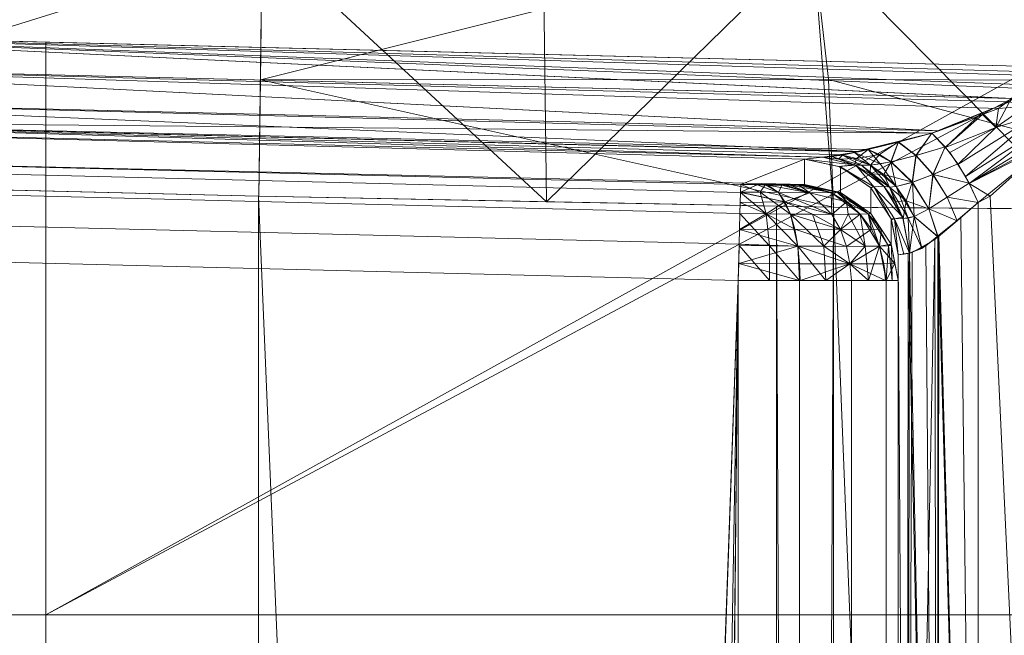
# Model space of a CAD drawing. Header units: millimetres. Extents: x -125 to 135, y -1868 to 49.
# Tile 51 of 53: x 120.05 to 123.13, y 45.74 to 47.66. Entities that reach past the tile are written whole.
import ezdxf

# ---------------------------------------------------------------- set-up
doc = ezdxf.new("R2010")
doc.units = ezdxf.units.MM
doc.layers.add('1', color=7, linetype='CONTINUOUS', true_color=0xffffff)

msp = doc.modelspace()

# ---------------------------------------------------------------- linework, layer by layer
at = {"layer": '1', "color": 252, "linetype": 'Continuous', "lineweight": 13}
for points in [[(122.5326, 47.9109, 455.4637), (120.8123, 47.987, 455.7842), (120.806, 47.4774, 455.9083)], [(120.8111, 47.8884, 455.8265), (118.5, 47.9169, 455.8265), (118.5, 47.17, 455.9954)], [(118.5, 47.1698, 32.0046), (118.5, 47.9169, 32.1735), (120.8111, 47.8884, 32.1735)], [(121.7003, 47.0958, 32.1836), (120.8015, 47.113, 32.003), (120.8114, 47.9186, 32.1991)], [(120.806, 47.4774, 455.9083), (122.5816, 47.4775, 455.5894), (122.5326, 47.9109, 455.4637)], [(120.8114, 47.9186, 32.1991), (121.6899, 47.9154, 32.2774), (121.7003, 47.0958, 32.1836)], [(121.7003, 47.0958, 32.1836), (121.6899, 47.9154, 32.2774), (122.5326, 47.9109, 32.5363)], [(122.5326, 47.9109, 32.5363), (122.598, 47.0787, 32.364), (121.7003, 47.0958, 32.1836)], [(124.0872, 47.4741, 454.5872), (123.9919, 47.9072, 454.4919), (122.5326, 47.9109, 455.4637)], [(122.5326, 47.9109, 455.4637), (122.5816, 47.4775, 455.5894), (124.0872, 47.4741, 454.5872)], [(123.3601, 47.0728, 32.8708), (122.598, 47.0787, 32.364), (122.5326, 47.9109, 32.5363)], [(122.5326, 47.9109, 32.5363), (123.3099, 47.9081, 32.9508), (123.3601, 47.0728, 32.8708)], [(118.5, 47.17, 455.9954), (120.8015, 47.113, 455.997), (120.8111, 47.8884, 455.8265)], [(120.8111, 47.8884, 32.1735), (120.8007, 47.1131, 32.003), (118.5, 47.1698, 32.0046)], [(123.1539, 47.419, 449.0199), (118.7975, 47.5259, 449.018), (118.8, 47.6281, 449)], [(118.8, 47.6281, 39), (118.7975, 47.5259, 38.982), (123.1576, 47.4184, 38.9812)], [(118.8, 47.6281, 449), (123.1939, 47.4502, 449.0081), (123.1539, 47.419, 449.0199)], [(118.8, 47.6281, 449), (123.217, 47.4902, 449.0014), (123.1939, 47.4502, 449.0081)], [(118.8, 47.6281, 449), (123.2213, 47.5189, 449), (123.217, 47.4902, 449.0014)], [(123.1576, 47.4184, 38.9812), (123.2026, 47.4617, 38.9944), (118.8, 47.6281, 39)], [(123.2026, 47.4617, 38.9944), (123.2199, 47.5018, 38.9995), (118.8, 47.6281, 39)], [(123.2199, 47.5018, 38.9995), (123.2213, 47.5189, 39), (118.8, 47.6281, 39)], [(120.1349, 47.5951, 39), (120.1349, 45.8046, 39), (119.1886, 45.8046, 39), (119.1886, 47.6185, 39)], [(119.1886, 47.6185, 449), (119.1886, 45.8046, 449), (120.1349, 45.8046, 449), (120.1349, 47.5951, 449)], [(120.1349, 45.8046, 39), (120.1349, 47.5951, 39), (123.2213, 47.5189, 39), (123.253, 47.4702, 39)], [(123.2238, 47.5166, 449), (123.2213, 47.5189, 449), (120.1349, 47.5951, 449), (120.1349, 45.8046, 449)], [(122.9266, 47.3176, 449.0865), (118.7948, 47.4187, 449.0853), (118.7975, 47.5259, 449.018)], [(118.7975, 47.5259, 38.982), (118.7948, 47.4187, 38.9147), (122.9253, 47.3179, 38.9131)], [(118.7975, 47.5259, 449.018), (123.1128, 47.3869, 449.0319), (122.9266, 47.3176, 449.0865)], [(118.7975, 47.5259, 449.018), (123.1539, 47.419, 449.0199), (123.1128, 47.3869, 449.0319)], [(122.9253, 47.3179, 38.9131), (123.1472, 47.4084, 38.9782), (118.7975, 47.5259, 38.982)], [(123.1472, 47.4084, 38.9782), (123.1576, 47.4184, 38.9812), (118.7975, 47.5259, 38.982)], [(120.1349, 45.8046, 449), (123.253, 45.8046, 449), (123.253, 47.4803, 449), (123.2238, 47.5166, 449)], [(123.253, 47.4702, 39), (123.253, 45.8046, 39), (120.1349, 45.8046, 39)], [(120.806, 47.4774, 455.9083), (120.8015, 47.1131, 455.997), (122.598, 47.0787, 455.636)], [(122.598, 47.0787, 455.636), (122.5816, 47.4775, 455.5894), (120.806, 47.4774, 455.9083)], [(124.1223, 47.067, 454.6223), (124.0872, 47.4741, 454.5872), (122.5816, 47.4775, 455.5894)], [(122.5816, 47.4775, 455.5894), (122.598, 47.0787, 455.636), (124.1223, 47.067, 454.6223)], [(122.9054, 47.3098, 449.0927), (118.7931, 47.3488, 449.1908), (118.7948, 47.4187, 449.0853)], [(118.7948, 47.4187, 38.9147), (118.7931, 47.3488, 38.8092), (122.6809, 47.2532, 38.8089)], [(118.7948, 47.4187, 449.0853), (122.9266, 47.3176, 449.0865), (122.9054, 47.3098, 449.0927)], [(122.6809, 47.2532, 38.8089), (122.9054, 47.3098, 38.9072), (118.7948, 47.4187, 38.9147)], [(122.9054, 47.3098, 38.9072), (122.9253, 47.3179, 38.9131), (118.7948, 47.4187, 38.9147)], [(123.1472, 47.4084, 38.9782), (123.0611, 47.3733, 38.9529), (123.1045, 47.3274, 38.938)], [(123.1045, 47.3274, 38.938), (123.2, 47.3946, 38.9771), (123.1472, 47.4084, 38.9782)], [(123.1128, 47.3869, 449.0319), (123.1588, 47.4228, 449.0184), (123.2001, 47.3947, 449.0229)], [(123.0611, 47.3733, 38.9529), (122.9054, 47.3098, 38.9072), (122.9466, 47.265, 38.8766)], [(122.9466, 47.265, 449.1234), (122.9054, 47.3098, 449.0927), (123.0632, 47.3685, 449.0465)], [(122.9466, 47.265, 38.8766), (123.1045, 47.3274, 38.938), (123.0611, 47.3733, 38.9529)], [(123.0632, 47.3685, 449.0465), (123.1045, 47.3274, 449.0619), (122.9466, 47.265, 449.1234)], [(123.2383, 47.3691, 449.0207), (122.9861, 47.2118, 449.1431), (123.1045, 47.3274, 449.0619)], [(123.0105, 47.1751, 449.152), (122.9861, 47.2118, 449.1431), (123.2383, 47.3691, 449.0207)], [(123.1045, 47.3274, 38.938), (122.9861, 47.2118, 38.8569), (123.2383, 47.3691, 38.9793)], [(123.2383, 47.3691, 38.9793), (122.9861, 47.2118, 38.8569), (123.0105, 47.1751, 38.848)], [(123.2383, 47.3691, 449.0207), (123.2756, 47.3424, 449.0112), (123.0105, 47.1751, 449.152)], [(123.0105, 47.1751, 38.848), (123.2756, 47.3424, 38.9888), (123.2383, 47.3691, 38.9793)], [(123.1045, 47.3274, 449.0619), (123.0632, 47.3685, 449.0465), (123.1128, 47.3869, 449.0319)], [(123.2001, 47.3947, 449.0229), (123.1045, 47.3274, 449.0619), (123.1128, 47.3869, 449.0319)], [(123.1045, 47.3274, 449.0619), (123.2001, 47.3947, 449.0229), (123.2383, 47.3691, 449.0207)], [(123.2383, 47.3691, 38.9793), (123.2, 47.3946, 38.9771), (123.1045, 47.3274, 38.938)], [(122.563, 47.2352, 449.2926), (118.7926, 47.3283, 449.2926), (118.7931, 47.3488, 449.1908)], [(118.7931, 47.3488, 38.8092), (118.7926, 47.3283, 38.7074), (122.563, 47.2352, 38.7074)], [(122.9054, 47.3098, 449.0927), (122.6967, 47.259, 449.1942), (118.7931, 47.3488, 449.1908)], [(118.7931, 47.3488, 449.1908), (122.6289, 47.2425, 449.2271), (122.563, 47.2352, 449.2926)], [(118.7931, 47.3488, 449.1908), (122.6967, 47.259, 449.1942), (122.6289, 47.2425, 449.2271)], [(122.563, 47.2352, 38.7074), (122.6759, 47.2519, 38.8067), (118.7931, 47.3488, 38.8092)], [(122.6759, 47.2519, 38.8067), (122.6809, 47.2532, 38.8089), (118.7931, 47.3488, 38.8092)], [(123.2756, 47.3424, 449.0112), (123.0213, 47.1527, 449.1502), (123.0105, 47.1751, 449.152)], [(123.0105, 47.1751, 38.848), (123.0213, 47.1527, 38.8498), (123.2756, 47.3424, 38.9888)], [(123.0213, 47.1527, 449.1502), (123.2756, 47.3424, 449.0112), (123.2906, 47.289, 449.0064)], [(123.2986, 47.3222, 39), (123.2756, 47.3424, 38.9888), (123.0213, 47.1527, 38.8498)], [(122.3074, 47.1498, 453.0074), (119.0857, 47.2293, 453.0074), (118.7926, 47.3283, 449.2926), (122.5074, 47.2293, 449.5857)], [(118.7926, 47.3283, 449.2926), (122.563, 47.2352, 449.2926), (122.5074, 47.2293, 449.5857)], [(122.5074, 47.1498, 35.1926), (122.5074, 47.2293, 38.4143), (118.7926, 47.3283, 38.7074), (119.0857, 47.2293, 34.9926)], [(122.5074, 47.2293, 38.4143), (122.563, 47.2352, 38.7074), (118.7926, 47.3283, 38.7074)], [(122.9054, 47.3098, 38.9072), (122.7998, 47.2825, 38.8705), (122.8552, 47.2403, 38.8301)], [(122.8557, 47.2404, 449.1697), (122.8004, 47.2826, 449.1292), (122.9054, 47.3098, 449.0927)], [(122.8552, 47.2403, 38.8301), (122.9467, 47.267, 38.8747), (122.9054, 47.3098, 38.9072)], [(122.9054, 47.3098, 449.0927), (122.9467, 47.267, 449.1253), (122.8557, 47.2404, 449.1697)], [(122.9608, 47.2497, 449.1339), (122.9466, 47.265, 449.1234), (123.1045, 47.3274, 449.0619)], [(123.1045, 47.3274, 38.938), (122.9466, 47.265, 38.8766), (122.9608, 47.2497, 38.8661)], [(123.1045, 47.3274, 449.0619), (122.9861, 47.2118, 449.1431), (122.9608, 47.2497, 449.1339)], [(122.9608, 47.2497, 38.8661), (122.9861, 47.2118, 38.8569), (123.1045, 47.3274, 38.938)], [(123.3017, 47.3047, 39), (123.2986, 47.3222, 39), (123.0213, 47.1527, 38.8498)], [(122.7998, 47.2825, 38.8705), (122.7054, 47.2587, 38.8247), (122.777, 47.2208, 38.7797)], [(122.7417, 47.2434, 449.1987), (122.7061, 47.2588, 449.1749), (122.8004, 47.2826, 449.1292)], [(122.7776, 47.2209, 449.2199), (122.7417, 47.2434, 449.1987), (122.8004, 47.2826, 449.1292)], [(122.777, 47.2208, 38.7797), (122.8552, 47.2403, 38.8301), (122.7998, 47.2825, 38.8705)], [(122.8004, 47.2826, 449.1292), (122.8557, 47.2404, 449.1697), (122.7776, 47.2209, 449.2199)], [(123.0213, 47.1527, 38.8498), (123.0871, 47.1135, 38.8761), (123.3017, 47.3047, 39)], [(123.2906, 47.289, 449.0064), (123.05, 47.0929, 449.1453), (123.0213, 47.1527, 449.1502)], [(123.3017, 42.5151, 449), (123.05, 42.5138, 449.1453), (123.05, 47.0929, 449.1453), (123.2906, 47.289, 449.0064)], [(123.3017, 42.5151, 39), (123.3017, 47.3047, 39), (123.0871, 47.1135, 38.8761)], [(122.6634, 47.2492, 38.7985), (122.6254, 47.2418, 38.7701), (122.7127, 47.2105, 38.725)], [(122.6692, 47.2307, 449.2529), (122.6258, 47.2419, 449.2295), (122.7061, 47.2588, 449.1749)], [(122.7054, 47.2587, 38.8247), (122.6634, 47.2492, 38.7985), (122.743, 47.2144, 38.7528)], [(122.7127, 47.2105, 38.725), (122.743, 47.2144, 38.7528), (122.6634, 47.2492, 38.7985)], [(122.7061, 47.2588, 449.1749), (122.7417, 47.2434, 449.1987), (122.6692, 47.2307, 449.2529)], [(122.743, 47.2144, 38.7528), (122.777, 47.2208, 38.7797), (122.7054, 47.2587, 38.8247)], [(122.9467, 47.267, 38.8747), (122.8552, 47.2403, 38.8301), (122.9081, 47.1807, 38.8044)], [(122.9086, 47.1809, 449.1953), (122.8557, 47.2404, 449.1697), (122.9467, 47.267, 449.1253)], [(122.9081, 47.1807, 38.8044), (122.9867, 47.2139, 38.854), (122.9467, 47.267, 38.8747)], [(122.9467, 47.267, 449.1253), (122.9867, 47.2139, 449.146), (122.9086, 47.1809, 449.1953)], [(122.3068, 47.1249, 453.1199), (119.0851, 47.2044, 453.1199), (119.0857, 47.2293, 453.0074), (122.3074, 47.1498, 453.0074)], [(119.0851, 47.2044, 34.8801), (122.3068, 47.1249, 34.8801), (122.3074, 47.1498, 34.9926), (119.0857, 47.2293, 34.9926)], [(122.5074, 47.1498, 35.1926), (119.0857, 47.2293, 34.9926), (122.3074, 47.1498, 34.9926)], [(122.3074, 47.1498, 453.0074), (122.5074, 47.2293, 449.5857), (122.5074, 47.1498, 452.8074)], [(122.5074, 47.2293, 449.5857), (122.563, 47.2352, 449.2926), (122.6614, 47.2111, 449.331)], [(122.6614, 47.2111, 38.669), (122.563, 47.2352, 38.7074), (122.5074, 47.2293, 38.4143)], [(122.6614, 47.2111, 449.331), (122.6135, 47.2058, 449.5851), (122.5074, 47.2293, 449.5857)], [(122.6199, 47.2044, 449.5851), (122.6199, 47.1249, 452.8068), (122.5074, 47.1498, 452.8074), (122.5074, 47.2293, 449.5857)], [(122.6199, 47.1249, 35.1932), (122.6199, 47.2044, 38.4149), (122.5074, 47.2293, 38.4143), (122.5074, 47.1498, 35.1926)], [(122.5074, 47.2293, 38.4143), (122.6135, 47.2058, 38.4149), (122.6614, 47.2111, 38.669)], [(122.6128, 47.2286, 449.3121), (122.563, 47.2352, 449.2926), (122.6258, 47.2419, 449.2295)], [(122.5918, 47.237, 38.7398), (122.563, 47.2352, 38.7074), (122.6634, 47.2114, 38.6682)], [(122.6254, 47.2418, 38.7701), (122.5918, 47.237, 38.7398), (122.6861, 47.2094, 38.6967)], [(122.6634, 47.2114, 38.6682), (122.6861, 47.2094, 38.6967), (122.5918, 47.237, 38.7398)], [(122.6258, 47.2419, 449.2295), (122.6692, 47.2307, 449.2529), (122.6128, 47.2286, 449.3121)], [(122.6634, 47.2114, 449.3318), (122.6128, 47.2286, 449.3121), (122.6692, 47.2307, 449.2529)], [(122.6861, 47.2094, 38.6967), (122.7127, 47.2105, 38.725), (122.6254, 47.2418, 38.7701)], [(122.6692, 47.2307, 449.2529), (122.713, 47.2105, 449.2747), (122.6634, 47.2114, 449.3318)], [(122.713, 47.2105, 449.2747), (122.6692, 47.2307, 449.2529), (122.7417, 47.2434, 449.1987)], [(122.743, 47.2144, 38.7528), (122.7127, 47.2105, 38.725), (122.793, 47.1433, 38.6914)], [(122.7417, 47.2434, 449.1987), (122.7776, 47.2209, 449.2199), (122.713, 47.2105, 449.2747)], [(122.7552, 47.1811, 449.2936), (122.713, 47.2105, 449.2747), (122.7776, 47.2209, 449.2199)], [(122.777, 47.2208, 38.7797), (122.743, 47.2144, 38.7528), (122.793, 47.1433, 38.6914)], [(122.7552, 47.1811, 449.2936), (122.7776, 47.2209, 449.2199), (122.8444, 47.1565, 449.25)], [(122.8552, 47.2403, 38.8301), (122.777, 47.2208, 38.7797), (122.8439, 47.1564, 38.7495)], [(122.793, 47.1433, 38.6914), (122.8439, 47.1564, 38.7495), (122.777, 47.2208, 38.7797)], [(122.8444, 47.1565, 449.25), (122.7776, 47.2209, 449.2199), (122.8557, 47.2404, 449.1697)], [(122.8439, 47.1564, 38.7495), (122.9081, 47.1807, 38.8044), (122.8552, 47.2403, 38.8301)], [(122.8557, 47.2404, 449.1697), (122.9086, 47.1809, 449.1953), (122.8444, 47.1565, 449.25)], [(123.0219, 47.1542, 38.8473), (122.9867, 47.2139, 38.854), (122.9081, 47.1807, 38.8044)], [(122.9086, 47.1809, 449.1953), (122.9867, 47.2139, 449.146), (123.0219, 47.1542, 449.1527)], [(122.3052, 47.0594, 453.2147), (119.0835, 47.1389, 453.2147), (119.0851, 47.2044, 453.1199), (122.3068, 47.1249, 453.1199)], [(119.0835, 47.1389, 34.7853), (122.3052, 47.0594, 34.7853), (122.3068, 47.1249, 34.8801), (119.0851, 47.2044, 34.8801)], [(122.6135, 47.2058, 449.5851), (122.6614, 47.2111, 449.331), (122.6672, 47.2097, 449.3333)], [(122.6672, 47.2097, 38.6668), (122.6614, 47.2111, 38.669), (122.6135, 47.2058, 38.4149)], [(122.7237, 47.1429, 449.4731), (122.6135, 47.2058, 449.5851), (122.6672, 47.2097, 449.3333)], [(122.6672, 47.2097, 38.6668), (122.6135, 47.2058, 38.4149), (122.7237, 47.1429, 38.5269)], [(122.6199, 47.2044, 449.5851), (122.6135, 47.2058, 449.5851), (122.7237, 47.1429, 449.4731)], [(122.7237, 47.1429, 38.5269), (122.6135, 47.2058, 38.4149), (122.6199, 47.2044, 38.4149)], [(122.7237, 47.1429, 449.4731), (122.7135, 47.1398, 449.5835), (122.6199, 47.2044, 449.5851)], [(122.7147, 47.1389, 449.5835), (122.7147, 47.0594, 452.8052), (122.6199, 47.1249, 452.8068), (122.6199, 47.2044, 449.5851)], [(122.7147, 47.0594, 35.1948), (122.7147, 47.1389, 38.4165), (122.6199, 47.2044, 38.4149), (122.6199, 47.1249, 35.1932)], [(122.6199, 47.2044, 38.4149), (122.7135, 47.1398, 38.4165), (122.7237, 47.1429, 38.5269)], [(122.7119, 47.183, 449.3504), (122.6634, 47.2114, 449.3318), (122.713, 47.2105, 449.2747)], [(122.6861, 47.2094, 38.6967), (122.6634, 47.2114, 38.6682), (122.7551, 47.144, 38.6331)], [(122.6672, 47.2097, 449.3333), (122.754, 47.1449, 449.3664), (122.7237, 47.1429, 449.4731)], [(122.7237, 47.1429, 38.5269), (122.754, 47.1449, 38.6336), (122.6672, 47.2097, 38.6668)], [(122.7127, 47.2105, 38.725), (122.6861, 47.2094, 38.6967), (122.7724, 47.1417, 38.662)], [(122.7551, 47.144, 38.6331), (122.7724, 47.1417, 38.662), (122.6861, 47.2094, 38.6967)], [(122.713, 47.2105, 449.2747), (122.7552, 47.1811, 449.2936), (122.7119, 47.183, 449.3504)], [(122.7724, 47.1417, 38.662), (122.793, 47.1433, 38.6914), (122.7127, 47.2105, 38.725)], [(118.5, 47.1699, 456), (118.5, 8.53, 456), (120.8, 8.5869, 456), (120.8, 47.1131, 456)], [(120.8, 47.1131, 32), (120.8007, 8.5869, 32), (118.5, 8.5301, 32), (118.5, 47.1699, 32)], [(122.7119, 47.183, 449.3504), (122.7552, 47.1811, 449.2936), (122.7725, 47.1417, 449.3378)], [(122.7725, 47.1417, 449.3378), (122.7551, 47.144, 449.3669), (122.7119, 47.183, 449.3504)], [(122.8444, 47.1565, 449.25), (122.7932, 47.1433, 449.3083), (122.7552, 47.1811, 449.2936)], [(122.7552, 47.1811, 449.2936), (122.7932, 47.1433, 449.3083), (122.7725, 47.1417, 449.3378)], [(122.8439, 47.1564, 38.7495), (122.793, 47.1433, 38.6914), (122.825, 47.0988, 38.6816)], [(122.8497, 47.0501, 449.3224), (122.7932, 47.1433, 449.3083), (122.8444, 47.1565, 449.25)], [(122.825, 47.0988, 38.6816), (122.8951, 47.0736, 38.7402), (122.8439, 47.1564, 38.7495)], [(122.9081, 47.1807, 38.8044), (122.8439, 47.1564, 38.7495), (122.8951, 47.0736, 38.7402)], [(122.8956, 47.0738, 449.2594), (122.8444, 47.1565, 449.25), (122.9086, 47.1809, 449.1953)], [(122.8444, 47.1565, 449.25), (122.8956, 47.0738, 449.2594), (122.8497, 47.0501, 449.3224)], [(122.8951, 47.0736, 38.7402), (122.9524, 47.1097, 38.7974), (122.9081, 47.1807, 38.8044)], [(122.9086, 47.1809, 449.1953), (122.9528, 47.11, 449.2023), (122.8956, 47.0738, 449.2594)], [(122.9081, 47.1807, 38.8044), (122.9524, 47.1097, 38.7974), (123.0219, 47.1542, 38.8473)], [(123.0219, 47.1542, 449.1527), (122.9528, 47.11, 449.2023), (122.9086, 47.1809, 449.1953)], [(123.05, 47.0929, 38.8547), (123.0219, 47.1542, 38.8473), (122.9524, 47.1097, 38.7974)], [(122.9528, 47.11, 449.2023), (123.0219, 47.1542, 449.1527), (123.05, 47.0929, 449.1453)], [(123.0213, 47.1527, 38.8498), (123.05, 47.0929, 38.8547), (123.0871, 47.1135, 38.8761)], [(122.3028, 46.963, 453.2779), (119.0811, 47.0426, 453.2779), (119.0835, 47.1389, 453.2147), (122.3052, 47.0594, 453.2147)], [(119.0811, 47.0426, 34.7221), (122.3028, 46.963, 34.7221), (122.3052, 47.0594, 34.7853), (119.0835, 47.1389, 34.7853)], [(122.3068, 47.1249, 34.8801), (122.3052, 47.0594, 34.7853), (122.3866, 47.058, 34.7942)], [(122.4454, 47.096, 453.1386), (122.306, 47.0937, 453.165), (122.3068, 47.1249, 453.1199)], [(122.3068, 47.1258, 453.1156), (122.3074, 47.1498, 453.0074), (122.3593, 47.1486, 453.0005)], [(122.3074, 47.1498, 34.9926), (122.3068, 47.1258, 34.8844), (122.3683, 47.1254, 34.8909)], [(122.3593, 47.1486, 453.0005), (122.4258, 47.1245, 453.0907), (122.3068, 47.1258, 453.1156)], [(122.4454, 47.096, 453.1386), (122.3068, 47.1249, 453.1199), (122.3068, 47.1258, 453.1156)], [(122.3068, 47.1258, 453.1156), (122.4258, 47.1245, 453.0907), (122.4454, 47.096, 453.1386)], [(122.3683, 47.1254, 34.8909), (122.3068, 47.1258, 34.8844), (122.3068, 47.1249, 34.8801)], [(122.3866, 47.058, 34.7942), (122.3683, 47.1254, 34.8909), (122.3068, 47.1249, 34.8801)], [(122.3593, 47.1486, 453.0005), (122.3074, 47.1498, 453.0074), (122.5074, 47.1498, 452.8074)], [(122.3074, 47.1498, 34.9926), (122.3919, 47.1481, 35.0113), (122.4606, 47.1477, 35.064), (122.5006, 47.1486, 35.1407)], [(122.5006, 47.1486, 35.1407), (122.5074, 47.1498, 35.1926), (122.3074, 47.1498, 34.9926)], [(122.3844, 47.1483, 35.0097), (122.3074, 47.1498, 34.9926), (122.3683, 47.1254, 34.8909)], [(122.5074, 47.1498, 452.8074), (122.4887, 47.1481, 452.8919), (122.436, 47.1477, 452.9606), (122.3593, 47.1486, 453.0005)], [(122.4258, 47.1245, 453.0907), (122.3593, 47.1486, 453.0005), (122.436, 47.1477, 452.9606)], [(122.3683, 47.1254, 34.8909), (122.4258, 47.1245, 34.9093), (122.3844, 47.1483, 35.0097)], [(122.4628, 47.0571, 34.8187), (122.4258, 47.1245, 34.9093), (122.3683, 47.1254, 34.8909)], [(122.3683, 47.1254, 34.8909), (122.3866, 47.058, 34.7942), (122.4628, 47.0571, 34.8187)], [(122.3919, 47.1481, 35.0113), (122.3844, 47.1483, 35.0097), (122.4258, 47.1245, 34.9093)], [(122.5239, 47.1238, 34.9761), (122.447, 47.1478, 35.0536), (122.3919, 47.1481, 35.0113)], [(122.3919, 47.1481, 35.0113), (122.4258, 47.1245, 34.9093), (122.5239, 47.1238, 34.9761)], [(122.436, 47.1477, 452.9606), (122.5239, 47.1238, 453.0239), (122.4258, 47.1245, 453.0907)], [(122.4454, 47.096, 453.1386), (122.4258, 47.1245, 453.0907), (122.5239, 47.1238, 453.0239)], [(122.5927, 47.0563, 34.9073), (122.5239, 47.1238, 34.9761), (122.4258, 47.1245, 34.9093)], [(122.4258, 47.1245, 34.9093), (122.4628, 47.0571, 34.8187), (122.5927, 47.0563, 34.9073)], [(122.436, 47.1477, 452.9606), (122.4464, 47.1478, 452.947), (122.5239, 47.1238, 453.0239)], [(122.5239, 47.1238, 453.0239), (122.5927, 47.0563, 453.0927), (122.4454, 47.096, 453.1386)], [(122.5239, 47.1238, 453.0239), (122.4464, 47.1478, 452.947), (122.4887, 47.1481, 452.8919)], [(122.4606, 47.1477, 35.064), (122.447, 47.1478, 35.0536), (122.5239, 47.1238, 34.9761)], [(122.5907, 47.1245, 35.0742), (122.5006, 47.1486, 35.1407), (122.4606, 47.1477, 35.064)], [(122.4606, 47.1477, 35.064), (122.5239, 47.1238, 34.9761), (122.5907, 47.1245, 35.0742)], [(122.4887, 47.1481, 452.8919), (122.4903, 47.1483, 452.8844), (122.5907, 47.1245, 452.9258)], [(122.4887, 47.1481, 452.8919), (122.5907, 47.1245, 452.9258), (122.5239, 47.1238, 453.0239)], [(122.4903, 47.1483, 452.8844), (122.5074, 47.1498, 452.8074), (122.6091, 47.1254, 452.8683)], [(122.6091, 47.1254, 452.8683), (122.5907, 47.1245, 452.9258), (122.4903, 47.1483, 452.8844)], [(122.6156, 47.1258, 35.1932), (122.5074, 47.1498, 35.1926), (122.5006, 47.1486, 35.1407)], [(122.5006, 47.1486, 35.1407), (122.5907, 47.1245, 35.0742), (122.6156, 47.1258, 35.1932)], [(122.5074, 47.1498, 452.8074), (122.6156, 47.1258, 452.8068), (122.6091, 47.1254, 452.8683)], [(122.5927, 47.0563, 453.0927), (122.5239, 47.1238, 453.0239), (122.5907, 47.1245, 452.9258)], [(122.6387, 47.096, 35.0546), (122.5907, 47.1245, 35.0742), (122.5239, 47.1238, 34.9761)], [(122.5239, 47.1238, 34.9761), (122.5927, 47.0563, 34.9073), (122.6387, 47.096, 35.0546)], [(122.6156, 47.1258, 35.1932), (122.5907, 47.1245, 35.0742), (122.6387, 47.096, 35.0546)], [(122.6813, 47.0571, 452.9628), (122.5907, 47.1245, 452.9258), (122.6091, 47.1254, 452.8683)], [(122.5907, 47.1245, 452.9258), (122.6813, 47.0571, 452.9628), (122.5927, 47.0563, 453.0927)], [(122.6091, 47.1254, 452.8683), (122.6156, 47.1258, 452.8068), (122.6199, 47.1249, 452.8068)], [(122.7058, 47.058, 452.8866), (122.6091, 47.1254, 452.8683), (122.6199, 47.1249, 452.8068)], [(122.6091, 47.1254, 452.8683), (122.7058, 47.058, 452.8866), (122.6813, 47.0571, 452.9628)], [(122.6387, 47.096, 35.0546), (122.6199, 47.1249, 35.1932), (122.6156, 47.1258, 35.1932)], [(122.6199, 47.1249, 452.8068), (122.7147, 47.0594, 452.8052), (122.7058, 47.058, 452.8866)], [(122.6387, 47.096, 35.0546), (122.665, 47.0937, 35.194), (122.6199, 47.1249, 35.1932)], [(122.7147, 47.1389, 449.5835), (122.7135, 47.1398, 449.5835), (122.7237, 47.1429, 449.4731)], [(122.7237, 47.1429, 38.5269), (122.7135, 47.1398, 38.4165), (122.7147, 47.1389, 38.4165)], [(122.7779, 47.0426, 449.5811), (122.7147, 47.1389, 449.5835), (122.7237, 47.1429, 449.4731)], [(122.7237, 47.1429, 38.5269), (122.7147, 47.1389, 38.4165), (122.7779, 47.0426, 38.4189)], [(122.7779, 47.0426, 449.5811), (122.7779, 46.963, 452.8028), (122.7147, 47.0594, 452.8052), (122.7147, 47.1389, 449.5835)], [(122.7779, 46.963, 35.1972), (122.7779, 47.0426, 38.4189), (122.7147, 47.1389, 38.4165), (122.7147, 47.0594, 35.1948)], [(122.7237, 47.1429, 449.4731), (122.754, 47.1449, 449.3664), (122.7551, 47.144, 449.3669)], [(122.7551, 47.144, 38.6331), (122.754, 47.1449, 38.6336), (122.7237, 47.1429, 38.5269)], [(122.7237, 47.1429, 449.4731), (122.7551, 47.144, 449.3669), (122.8138, 47.0479, 449.3885)], [(122.8138, 47.0479, 38.6115), (122.7551, 47.144, 38.6331), (122.7237, 47.1429, 38.5269)], [(122.7237, 47.1429, 449.4731), (122.7881, 47.0421, 449.4834), (122.7779, 47.0426, 449.5811)], [(122.8138, 47.0479, 449.3885), (122.7881, 47.0421, 449.4834), (122.7237, 47.1429, 449.4731)], [(122.7237, 47.1429, 38.5269), (122.7881, 47.0421, 38.5166), (122.8138, 47.0479, 38.6115)], [(122.7779, 47.0426, 38.4189), (122.7881, 47.0421, 38.5166), (122.7237, 47.1429, 38.5269)], [(122.8153, 47.0438, 449.3891), (122.7551, 47.144, 449.3669), (122.7725, 47.1417, 449.3378)], [(122.7724, 47.1417, 38.662), (122.7551, 47.144, 38.6331), (122.7902, 47.0966, 38.62)], [(122.825, 47.0988, 38.6816), (122.793, 47.1433, 38.6914), (122.7724, 47.1417, 38.662)], [(122.7724, 47.1417, 38.662), (122.7902, 47.0966, 38.62), (122.825, 47.0988, 38.6816)], [(122.831, 47.0444, 449.3555), (122.7725, 47.1417, 449.3378), (122.7932, 47.1433, 449.3083)], [(122.7725, 47.1417, 449.3378), (122.831, 47.0444, 449.3555), (122.8153, 47.0438, 449.3891)], [(122.7932, 47.1433, 449.3083), (122.8497, 47.0501, 449.3224), (122.831, 47.0444, 449.3555)], [(120.8, 47.1131, 456), (120.8015, 8.5869, 456), (122.4192, 8.6179, 455.6722)], [(122.4192, 8.6179, 455.6722), (122.4192, 47.0821, 455.6722), (120.8, 47.1131, 456)], [(120.8, 47.1131, 32), (122.4192, 47.0821, 32.3278), (122.4192, 8.6179, 32.3278), (120.8, 8.5869, 32)], [(122.3866, 47.058, 453.2058), (122.3052, 47.0594, 453.2147), (122.306, 47.0937, 453.165)], [(122.306, 47.0937, 453.165), (122.4454, 47.096, 453.1386), (122.3866, 47.058, 453.2058)], [(122.4454, 47.096, 453.1386), (122.4628, 47.0571, 453.1813), (122.3866, 47.058, 453.2058)], [(122.4454, 47.096, 453.1386), (122.5927, 47.0563, 453.0927), (122.5321, 47.0565, 453.1431)], [(122.5321, 47.0565, 453.1431), (122.4628, 47.0571, 453.1813), (122.4454, 47.096, 453.1386)], [(122.6387, 47.096, 35.0546), (122.5927, 47.0563, 34.9073), (122.6431, 47.0565, 34.9679)], [(122.6431, 47.0565, 34.9679), (122.6813, 47.0571, 35.0372), (122.6387, 47.096, 35.0546)], [(122.665, 47.0937, 35.194), (122.6387, 47.096, 35.0546), (122.7058, 47.058, 35.1134)], [(122.6387, 47.096, 35.0546), (122.6813, 47.0571, 35.0372), (122.7058, 47.058, 35.1134)], [(122.7058, 47.058, 35.1134), (122.7147, 47.0594, 35.1948), (122.665, 47.0937, 35.194)], [(122.825, 47.0988, 38.6816), (122.7902, 47.0966, 38.62), (122.8153, 47.0438, 38.6109)], [(122.8153, 47.0438, 38.6109), (122.8494, 47.05, 38.6772), (122.825, 47.0988, 38.6816)], [(122.825, 47.0988, 38.6816), (122.8494, 47.05, 38.6772), (122.8951, 47.0736, 38.7402)], [(122.9836, 47.0358, 38.8088), (122.9524, 47.1097, 38.7974), (122.8951, 47.0736, 38.7402)], [(122.8956, 47.0738, 449.2594), (122.9528, 47.11, 449.2023), (122.984, 47.0361, 449.1909)], [(123.05, 42.5138, 38.8547), (123.05, 47.0929, 38.8547), (122.9241, 46.9865, 38.748)], [(122.9524, 47.1097, 38.7974), (122.9836, 47.0358, 38.8088), (123.05, 47.0929, 38.8547)], [(123.05, 47.0929, 449.1453), (122.984, 47.0361, 449.1909), (122.9528, 47.11, 449.2023)], [(122.9955, 47.0464, 449.1818), (123.05, 47.0929, 449.1453), (123.05, 42.5138, 449.1453)], [(123.0871, 47.1135, 38.8761), (123.05, 47.0929, 38.8547), (123.05, 42.5138, 38.8547), (123.3017, 42.5151, 39)], [(122.598, 47.0787, 455.636), (122.4192, 47.0821, 455.6722), (122.4192, 8.6179, 455.6722)], [(122.598, 8.6213, 32.364), (122.4192, 47.0821, 32.3278), (122.598, 47.0787, 32.364)], [(122.598, 8.6213, 32.364), (122.4192, 8.6179, 32.3278), (122.4192, 47.0821, 32.3278)], [(122.598, 47.0787, 455.636), (122.4192, 8.6179, 455.6722), (122.598, 8.6213, 455.636)], [(122.598, 8.6213, 455.636), (124.1223, 47.067, 454.6223), (122.598, 47.0787, 455.636)], [(122.598, 47.0787, 32.364), (124.1223, 8.633, 33.3777), (122.598, 8.6213, 32.364)], [(122.598, 47.0787, 32.364), (124.1223, 47.067, 33.3777), (124.1223, 8.633, 33.3777)], [(122.598, 8.6213, 455.636), (124.1223, 8.633, 454.6223), (124.1223, 47.067, 454.6223)], [(122.9242, 46.9859, 38.7514), (122.8951, 47.0736, 38.7402), (122.8494, 47.05, 38.6772)], [(122.8497, 47.0501, 449.3224), (122.8956, 47.0738, 449.2594), (122.9246, 46.9862, 449.248)], [(122.8951, 47.0736, 38.7402), (122.9242, 46.9859, 38.7514), (122.9836, 47.0358, 38.8088)], [(122.984, 47.0361, 449.1909), (122.9246, 46.9862, 449.248), (122.8956, 47.0738, 449.2594)], [(122.3, 46.8499, 453.3), (119.0783, 46.9295, 453.3), (119.0811, 47.0426, 453.2779), (122.3028, 46.963, 453.2779)], [(119.0783, 46.9295, 34.7), (122.3, 46.8499, 34.7), (122.3028, 46.963, 34.7221), (119.0811, 47.0426, 34.7221)], [(122.3976, 46.9577, 453.2693), (122.3028, 46.963, 453.2779), (122.3052, 47.0594, 453.2147)], [(122.3866, 47.058, 34.7942), (122.3052, 47.0594, 34.7853), (122.3039, 47.0088, 34.7521)], [(122.3039, 47.0088, 34.7521), (122.4767, 47.0097, 34.784), (122.3866, 47.058, 34.7942)], [(122.3052, 47.0594, 453.2147), (122.3866, 47.058, 453.2058), (122.3976, 46.9577, 453.2693)], [(122.4864, 46.9569, 453.2409), (122.3976, 46.9577, 453.2693), (122.3866, 47.058, 453.2058)], [(122.3866, 47.058, 453.2058), (122.4628, 47.0571, 453.1813), (122.4864, 46.9569, 453.2409)], [(122.4767, 47.0097, 34.784), (122.4628, 47.0571, 34.8187), (122.3866, 47.058, 34.7942)], [(122.5671, 46.9564, 453.1964), (122.4864, 46.9569, 453.2409), (122.4628, 47.0571, 453.1813)], [(122.4628, 47.0571, 453.1813), (122.5321, 47.0565, 453.1431), (122.5671, 46.9564, 453.1964)], [(122.619, 47.009, 34.881), (122.5927, 47.0563, 34.9073), (122.4628, 47.0571, 34.8187)], [(122.4628, 47.0571, 34.8187), (122.4767, 47.0097, 34.784), (122.619, 47.009, 34.881)], [(122.5321, 47.0565, 453.1431), (122.5927, 47.0563, 453.0927), (122.619, 47.009, 453.119)], [(122.619, 47.009, 453.119), (122.5671, 46.9564, 453.1964), (122.5321, 47.0565, 453.1431)], [(122.619, 47.009, 453.119), (122.5927, 47.0563, 453.0927), (122.6813, 47.0571, 452.9628)], [(122.6431, 47.0565, 34.9679), (122.5927, 47.0563, 34.9073), (122.619, 47.009, 34.881)], [(122.6813, 47.0571, 452.9628), (122.716, 47.0097, 452.9767), (122.619, 47.009, 453.119)], [(122.619, 47.009, 34.881), (122.6964, 46.9564, 34.9329), (122.6431, 47.0565, 34.9679)], [(122.6813, 47.0571, 35.0372), (122.6431, 47.0565, 34.9679), (122.6964, 46.9564, 34.9329)], [(122.716, 47.0097, 452.9767), (122.6813, 47.0571, 452.9628), (122.7058, 47.058, 452.8866)], [(122.7058, 47.058, 35.1134), (122.6813, 47.0571, 35.0372), (122.7409, 46.9569, 35.0136)], [(122.6964, 46.9564, 34.9329), (122.7409, 46.9569, 35.0136), (122.6813, 47.0571, 35.0372)], [(122.7058, 47.058, 452.8866), (122.7147, 47.0594, 452.8052), (122.7479, 47.0088, 452.8039)], [(122.7147, 47.0594, 35.1948), (122.7058, 47.058, 35.1134), (122.7693, 46.9577, 35.1024)], [(122.7479, 47.0088, 452.8039), (122.716, 47.0097, 452.9767), (122.7058, 47.058, 452.8866)], [(122.7409, 46.9569, 35.0136), (122.7693, 46.9577, 35.1024), (122.7058, 47.058, 35.1134)], [(122.7693, 46.9577, 35.1024), (122.7779, 46.963, 35.1972), (122.7147, 47.0594, 35.1948)], [(122.7881, 47.0421, 449.4834), (122.7786, 47.0389, 449.581), (122.7779, 47.0426, 449.5811)], [(122.8, 46.9295, 449.5783), (122.8, 46.8499, 452.8), (122.7779, 46.963, 452.8028), (122.7779, 47.0426, 449.5811)], [(122.8, 46.8499, 35.2), (122.8, 46.9295, 38.4217), (122.7779, 47.0426, 38.4189), (122.7779, 46.963, 35.1972)], [(122.7779, 47.0426, 38.4189), (122.7786, 47.0389, 38.419), (122.7881, 47.0421, 38.5166)], [(122.8, 46.9295, 449.5783), (122.7786, 47.0389, 449.581), (122.7881, 47.0421, 449.4834)], [(122.7881, 47.0421, 38.5166), (122.7786, 47.0389, 38.419), (122.8, 46.9295, 38.4217)], [(122.8138, 47.0479, 449.3885), (122.8145, 47.0443, 449.3887), (122.7881, 47.0421, 449.4834)], [(122.7881, 47.0421, 38.5166), (122.8145, 47.0443, 38.6112), (122.8138, 47.0479, 38.6115)], [(122.7881, 47.0421, 449.4834), (122.8145, 47.0443, 449.3887), (122.8348, 46.9354, 449.3951)], [(122.8348, 46.9354, 38.6049), (122.8145, 47.0443, 38.6112), (122.7881, 47.0421, 38.5166)], [(122.7881, 47.0421, 449.4834), (122.8174, 46.9324, 449.4867), (122.8, 46.9295, 449.5783)], [(122.8348, 46.9354, 449.3951), (122.8174, 46.9324, 449.4867), (122.7881, 47.0421, 449.4834)], [(122.7881, 47.0421, 38.5166), (122.8174, 46.9324, 38.5133), (122.8348, 46.9354, 38.6049)], [(122.8, 46.9295, 38.4217), (122.8174, 46.9324, 38.5133), (122.7881, 47.0421, 38.5166)], [(122.8494, 47.05, 38.6772), (122.8153, 47.0438, 38.6109), (122.8348, 46.9354, 38.6049)], [(122.8348, 46.9354, 449.3951), (122.8153, 47.0438, 449.3891), (122.831, 47.0444, 449.3555)], [(122.831, 47.0444, 449.3555), (122.8497, 47.0501, 449.3224), (122.8741, 46.9503, 449.3163)], [(122.8741, 46.9503, 449.3163), (122.8348, 46.9354, 449.3951), (122.831, 47.0444, 449.3555)], [(122.8348, 46.9354, 38.6049), (122.8739, 46.9501, 38.6833), (122.8494, 47.05, 38.6772)], [(122.8494, 47.05, 38.6772), (122.8739, 46.9501, 38.6833), (122.9242, 46.9859, 38.7514)], [(122.9246, 46.9862, 449.248), (122.8741, 46.9503, 449.3163), (122.8497, 47.0501, 449.3224)], [(122.927, 46.991, 449.2543), (122.9955, 47.0464, 449.1818), (123.05, 42.5138, 449.1453)], [(122.3039, 47.0088, 34.7521), (122.3028, 46.963, 34.7221), (122.4864, 46.9569, 34.7591)], [(122.4864, 46.9569, 34.7591), (122.4767, 47.0097, 34.784), (122.3039, 47.0088, 34.7521)], [(122.6378, 46.9562, 34.8622), (122.619, 47.009, 34.881), (122.4767, 47.0097, 34.784)], [(122.4767, 47.0097, 34.784), (122.4864, 46.9569, 34.7591), (122.6378, 46.9562, 34.8622)], [(122.619, 47.009, 453.119), (122.6378, 46.9562, 453.1378), (122.5671, 46.9564, 453.1964)], [(122.6378, 46.9562, 453.1378), (122.619, 47.009, 453.119), (122.716, 47.0097, 452.9767)], [(122.619, 47.009, 34.881), (122.6378, 46.9562, 34.8622), (122.6964, 46.9564, 34.9329)], [(122.716, 47.0097, 452.9767), (122.7409, 46.9569, 452.9864), (122.6378, 46.9562, 453.1378)], [(122.7409, 46.9569, 452.9864), (122.716, 47.0097, 452.9767), (122.7479, 47.0088, 452.8039)], [(122.7479, 47.0088, 452.8039), (122.7779, 46.963, 452.8028), (122.7409, 46.9569, 452.9864)], [(122.8272, 42.5144, 38.5845), (122.9139, 46.9779, 38.7394), (122.8433, 46.9367, 38.6253)], [(122.9139, 46.9779, 38.7394), (122.8272, 42.5144, 38.5845), (122.9226, 42.5136, 38.7497)], [(122.8866, 46.9583, 449.2971), (122.927, 46.991, 449.2543), (122.9226, 42.5136, 449.2503)], [(122.9226, 42.5136, 38.7497), (122.9241, 46.9865, 38.748), (122.9139, 46.9779, 38.7394)], [(123.05, 42.5138, 449.1453), (122.9226, 42.5136, 449.2503), (122.927, 46.991, 449.2543)], [(122.9241, 46.9865, 38.748), (122.9226, 42.5136, 38.7497), (123.05, 42.5138, 38.8547)], [(122.3979, 46.8499, 453.2805), (122.3, 46.8499, 453.3), (122.3027, 46.9587, 453.2787)], [(122.4864, 46.9569, 34.7591), (122.3028, 46.963, 34.7221), (122.3013, 46.9027, 34.7103)], [(122.3013, 46.9027, 34.7103), (122.4917, 46.9021, 34.7446), (122.4864, 46.9569, 34.7591)], [(122.3976, 46.9577, 453.2693), (122.3027, 46.9587, 453.2787), (122.3028, 46.963, 453.2779)], [(122.3027, 46.9587, 453.2787), (122.3976, 46.9577, 453.2693), (122.3979, 46.8499, 453.2805)], [(122.4913, 46.8499, 453.2619), (122.3979, 46.8499, 453.2805), (122.3976, 46.9577, 453.2693)], [(122.3976, 46.9577, 453.2693), (122.4864, 46.9569, 453.2409), (122.4913, 46.8499, 453.2619)], [(122.5735, 46.8499, 453.207), (122.4913, 46.8499, 453.2619), (122.4864, 46.9569, 453.2409)], [(122.4864, 46.9569, 453.2409), (122.5671, 46.9564, 453.1964), (122.5735, 46.8499, 453.207)], [(122.6487, 46.9015, 34.8513), (122.6378, 46.9562, 34.8622), (122.4864, 46.9569, 34.7591)], [(122.4864, 46.9569, 34.7591), (122.4917, 46.9021, 34.7446), (122.6487, 46.9015, 34.8513)], [(122.5671, 46.9564, 453.1964), (122.6378, 46.9562, 453.1378), (122.6487, 46.9015, 453.1487)], [(122.6487, 46.9015, 453.1487), (122.5735, 46.8499, 453.207), (122.5671, 46.9564, 453.1964)], [(122.6487, 46.9015, 453.1487), (122.6378, 46.9562, 453.1378), (122.7409, 46.9569, 452.9864)], [(122.6964, 46.9564, 34.9329), (122.6378, 46.9562, 34.8622), (122.6487, 46.9015, 34.8513)], [(122.7409, 46.9569, 452.9864), (122.7554, 46.9021, 452.9917), (122.6487, 46.9015, 453.1487)], [(122.6487, 46.9015, 34.8513), (122.707, 46.8499, 34.9265), (122.6964, 46.9564, 34.9329)], [(122.7409, 46.9569, 35.0136), (122.6964, 46.9564, 34.9329), (122.707, 46.8499, 34.9265)], [(122.707, 46.8499, 34.9265), (122.7619, 46.8499, 35.0087), (122.7409, 46.9569, 35.0136)], [(122.7409, 46.9569, 452.9864), (122.7779, 46.963, 452.8028), (122.7897, 46.9027, 452.8013)], [(122.7693, 46.9577, 35.1024), (122.7409, 46.9569, 35.0136), (122.7619, 46.8499, 35.0087)], [(122.7897, 46.9027, 452.8013), (122.7554, 46.9021, 452.9917), (122.7409, 46.9569, 452.9864)], [(122.7619, 46.8499, 35.0087), (122.7805, 46.8499, 35.1021), (122.7693, 46.9577, 35.1024)], [(122.7693, 46.9577, 35.1024), (122.7787, 46.9587, 35.1973), (122.7779, 46.963, 35.1972)], [(122.7787, 46.9587, 35.1973), (122.7693, 46.9577, 35.1024), (122.7805, 46.8499, 35.1021)], [(122.7805, 46.8499, 35.1021), (122.8, 46.8499, 35.2), (122.7787, 46.9587, 35.1973)], [(122.8348, 46.9354, 449.3951), (122.8866, 46.9583, 449.2971), (122.9226, 42.5136, 449.2503)], [(119.0783, 46.9295, 453.3), (122.3, 46.8499, 453.3), (122.1446, 42.5539, 453.3), (119.7795, 42.5247, 453.3)], [(119.7795, 42.5247, 34.7), (122.1446, 42.5539, 34.7), (122.3, 46.8499, 34.7), (119.0783, 46.9295, 34.7)], [(122.8, 46.9295, 449.5783), (122.8308, 46.9347, 449.4162), (122.8272, 42.5144, 449.4155)], [(122.8272, 42.5144, 38.5845), (122.8308, 46.9347, 38.5838), (122.8, 46.9295, 38.4217)], [(122.8, 46.9295, 449.5783), (122.8, 42.5161, 449.5783), (122.8, 42.5247, 450.2794)], [(122.8, 42.5247, 450.2794), (122.8, 42.5539, 452.6446), (122.8, 46.8499, 452.8), (122.8, 46.9295, 449.5783)], [(122.8272, 42.5144, 449.4155), (122.8, 42.5161, 449.5783), (122.8, 46.9295, 449.5783)], [(122.8, 46.9295, 38.4217), (122.8, 46.8499, 35.2), (122.8, 42.5539, 35.3555), (122.8, 42.5247, 37.7205)], [(122.8, 42.5247, 37.7205), (122.8, 42.5161, 38.4217), (122.8, 46.9295, 38.4217)], [(122.8, 46.9295, 38.4217), (122.8, 42.5161, 38.4217), (122.8272, 42.5144, 38.5845)], [(122.8272, 42.5144, 38.5845), (122.8433, 46.9367, 38.6253), (122.8348, 46.9354, 38.6049)], [(122.8348, 46.9354, 38.6049), (122.8308, 46.9347, 38.5838), (122.8272, 42.5144, 38.5845)], [(122.9226, 42.5136, 449.2503), (122.8272, 42.5144, 449.4155), (122.8308, 46.9347, 449.4162)], [(122.8308, 46.9347, 449.4162), (122.8348, 46.9354, 449.3951), (122.9226, 42.5136, 449.2503)], [(122.3013, 46.9027, 34.7103), (122.3, 46.8499, 34.7), (122.4913, 46.8499, 34.7381)], [(122.4913, 46.8499, 34.7381), (122.4917, 46.9021, 34.7446), (122.3013, 46.9027, 34.7103)], [(122.4913, 46.8499, 34.7381), (122.4933, 46.8499, 34.7394), (122.4917, 46.9021, 34.7446)], [(122.6487, 46.9015, 34.8513), (122.4917, 46.9021, 34.7446), (122.4933, 46.8499, 34.7394)], [(122.4933, 46.8499, 34.7394), (122.6536, 46.8499, 34.8464), (122.6487, 46.9015, 34.8513)], [(122.6487, 46.9015, 453.1487), (122.6536, 46.8499, 453.1536), (122.5735, 46.8499, 453.207)], [(122.6487, 46.9015, 453.1487), (122.7554, 46.9021, 452.9917), (122.7606, 46.8499, 452.9933)], [(122.7606, 46.8499, 452.9933), (122.6536, 46.8499, 453.1536), (122.6487, 46.9015, 453.1487)], [(122.6487, 46.9015, 34.8513), (122.6536, 46.8499, 34.8464), (122.707, 46.8499, 34.9265)], [(122.7619, 46.8499, 452.9913), (122.7554, 46.9021, 452.9917), (122.7897, 46.9027, 452.8013)], [(122.7619, 46.8499, 452.9913), (122.7606, 46.8499, 452.9933), (122.7554, 46.9021, 452.9917)], [(122.7897, 46.9027, 452.8013), (122.8, 46.8499, 452.8), (122.7619, 46.8499, 452.9913)], [(122.3, 46.8499, 453.3), (122.3, 8.8501, 453.3), (122.1446, 37.7461, 453.3), (122.1446, 42.5539, 453.3)], [(122.3, 46.8499, 34.7), (122.1446, 42.5539, 34.7), (122.1446, 37.7461, 34.7)], [(122.3, 8.8501, 34.7), (122.3, 46.8499, 34.7), (122.1446, 31.7549, 34.7), (122.1446, 13.847, 34.7)], [(122.1446, 37.7461, 34.7), (122.1446, 31.7549, 34.7), (122.3, 46.8499, 34.7)], [(122.4913, 46.8499, 453.2619), (122.4913, 8.8501, 453.2619), (122.3, 8.8501, 453.3), (122.3, 46.8499, 453.3)], [(122.3, 46.8499, 34.7), (122.3, 8.8501, 34.7), (122.4913, 8.8501, 34.7381), (122.4913, 46.8499, 34.7381)], [(122.6536, 46.8499, 453.1536), (122.6536, 8.8501, 453.1536), (122.4913, 8.8501, 453.2619), (122.4913, 46.8499, 453.2619)], [(122.4913, 46.8499, 34.7381), (122.4913, 8.8501, 34.7381), (122.6536, 8.8501, 34.8464), (122.6536, 46.8499, 34.8464)], [(122.7619, 46.8499, 452.9913), (122.7619, 8.8501, 452.9913), (122.6536, 8.8501, 453.1536), (122.6536, 46.8499, 453.1536)], [(122.6536, 46.8499, 34.8464), (122.6536, 8.8501, 34.8464), (122.7619, 8.8501, 35.0087), (122.7619, 46.8499, 35.0087)], [(122.8, 46.8499, 452.8), (122.8, 8.8501, 452.8), (122.7619, 8.8501, 452.9913), (122.7619, 46.8499, 452.9913)], [(122.7619, 46.8499, 35.0087), (122.7619, 8.8501, 35.0087), (122.8, 8.8501, 35.2), (122.8, 46.8499, 35.2)], [(122.8, 46.8499, 452.8), (122.8, 42.5539, 452.6446), (122.8, 37.7461, 452.6446)], [(122.8, 8.8501, 452.8), (122.8, 46.8499, 452.8), (122.8, 31.7549, 452.6446), (122.8, 13.847, 452.6446)], [(122.8, 37.7461, 452.6446), (122.8, 31.7549, 452.6446), (122.8, 46.8499, 452.8)], [(122.8, 46.8499, 35.2), (122.8, 8.8501, 35.2), (122.8, 37.7461, 35.3555), (122.8, 42.5539, 35.3555)], [(119.1886, 45.8046, 39), (120.1349, 45.8046, 39), (120.1349, 42.6738, 39), (119.1886, 42.6738, 39)], [(119.1886, 42.6738, 449), (120.1349, 42.6738, 449), (120.1349, 45.8046, 449), (119.1886, 45.8046, 449)], [(120.1349, 45.8046, 39), (123.253, 45.8046, 39), (123.253, 42.6738, 39), (120.1349, 42.6738, 39)], [(120.1349, 42.6738, 449), (123.253, 42.6738, 449), (123.253, 45.8046, 449), (120.1349, 45.8046, 449)]]:
    msp.add_3dface(points, dxfattribs=at)

doc.saveas('drawing.dxf')
